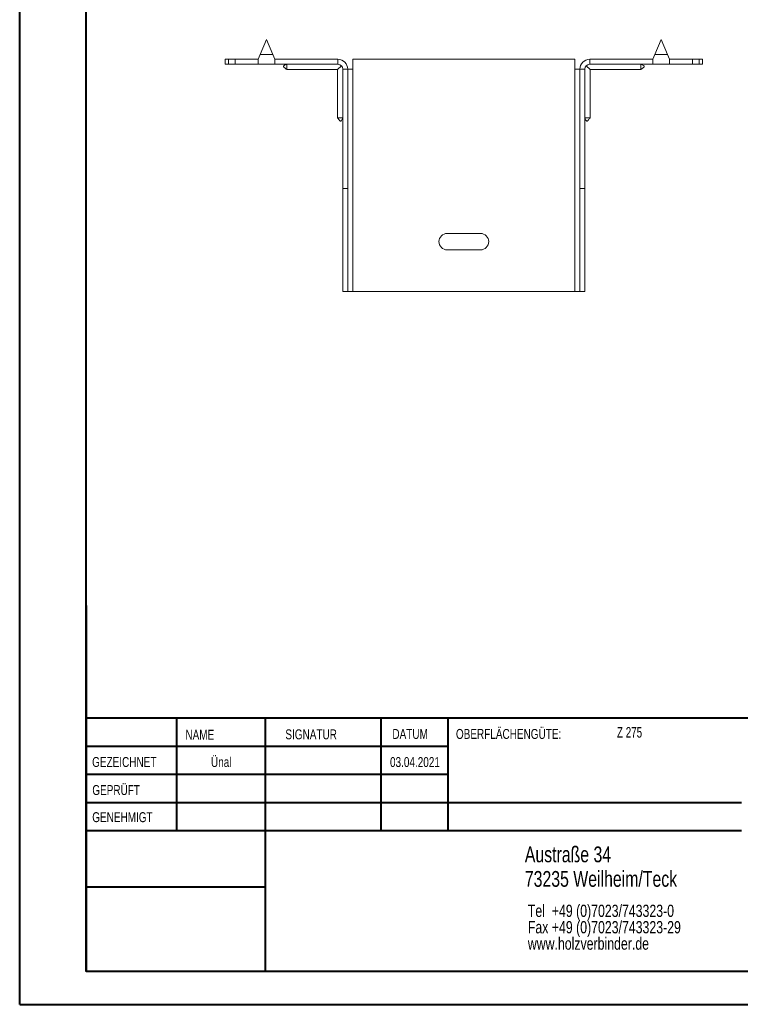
# Model space of a CAD drawing. Header units: millimetres. Extents: x 0 to 210, y 0 to 297.
# Tile 1 of 4: x 0 to 109, y 0 to 149. Entities that reach past the tile are written whole.
import ezdxf

# ---------------------------------------------------------------- set-up
doc = ezdxf.new("R2010")
doc.units = ezdxf.units.MM
doc.styles.add('SLDTEXTSTYLE0', font='TXT', dxfattribs={"width": 0.75})
doc.styles.add('SLDTEXTSTYLE2', font='TXT', dxfattribs={"width": 0.7})

# ---------------------------------------------------------------- blocks, each defined once
blk = doc.blocks.new('SW_NOTE_0')
at = {"color": 0, "linetype": 'Continuous', "lineweight": 0, "char_height": 1.8521, "attachment_point": 1, "style": 'SLDTEXTSTYLE0'}
for s, insert in [('Tel  +49 (0)7023/743323-0', (0, 2.39)), ('Fax +49 (0)7023/743323-29', (0, -0.08)), ('www.holzverbinder.de', (0, -2.55))]:
    blk.add_mtext(s, dxfattribs=dict(at, insert=insert))

msp = doc.modelspace()

# ---------------------------------------------------------------- linework, layer by layer
at = {"color": 7, "linetype": 'Continuous', "lineweight": 40}
for p, q in [((0.08, 0.21), (0.08, 297.21)), ((10.08, 5.21), (10.08, 292.21)), ((10.11, 60.37), (10.11, 5.12)), ((205.08, 43.37), (10.11, 43.37)), ((23.71, 43.37), (23.71, 26.37)), ((37.1, 43.37), (37.1, 5.12)), ((54.51, 43.37), (54.51, 26.37)), ((64.71, 26.37), (64.71, 43.37)), ((64.71, 39.1), (10.11, 39.1)), ((64.71, 34.87), (10.11, 34.87)), ((108.91, 30.62), (10.11, 30.62)), ((108.91, 26.37), (10.11, 26.37)), ((37.1, 17.87), (10.11, 17.87)), ((10.11, 13.71), (10.08, 13.71)), ((10.11, 9.46), (10.08, 9.46)), ((10.08, 5.21), (205.08, 5.21)), ((0.08, 0.21), (210.08, 0.21))]:
    msp.add_line(p, q, dxfattribs=at)
at = {"color": 7, "linetype": 'Continuous', "lineweight": 15}
for p, q in [((37.3, 145.74), (36.36, 143.49)), ((38.24, 143.49), (37.3, 145.74)), ((96.8, 145.74), (95.86, 143.49)), ((97.74, 143.49), (96.8, 145.74)), ((31.05, 142.74), (31.05, 141.99)), ((31.05, 142.74), (31.55, 142.74)), ((31.55, 142.74), (31.55, 141.99)), ((31.55, 142.74), (32.55, 142.74)), ((32.55, 141.99), (32.55, 142.74)), ((36.05, 142.74), (32.55, 142.74)), ((36.36, 143.49), (36.05, 142.74)), ((36.05, 142.74), (36.05, 141.99)), ((36.36, 143.49), (38.24, 143.49)), ((38.55, 142.74), (38.24, 143.49)), ((38.55, 141.99), (38.55, 142.74)), ((48.05, 142.74), (38.55, 142.74)), ((48.05, 141.99), (48.05, 142.74)), ((83.8, 142.74), (50.3, 142.74)), ((50.3, 141.24), (50.3, 142.74)), ((83.8, 142.74), (83.8, 141.24)), ((86.05, 141.99), (86.05, 142.74)), ((86.05, 142.74), (95.55, 142.74)), ((95.86, 143.49), (95.55, 142.74)), ((95.55, 142.74), (95.55, 141.99)), ((95.86, 143.49), (97.74, 143.49)), ((98.05, 142.74), (97.74, 143.49)), ((98.05, 142.74), (101.55, 142.74)), ((98.05, 141.99), (98.05, 142.74)), ((101.55, 141.99), (101.55, 142.74)), ((101.55, 142.74), (102.55, 142.74)), ((102.55, 141.99), (102.55, 142.74)), ((102.55, 142.74), (103.05, 142.74)), ((103.05, 141.99), (103.05, 142.74)), ((31.55, 141.99), (31.05, 141.99)), ((32.55, 141.99), (31.55, 141.99)), ((36.05, 141.99), (32.55, 141.99)), ((36.05, 141.99), (38.55, 141.99)), ((48.05, 141.99), (38.55, 141.99)), ((40.35, 141.19), (48, 141.19)), ((48, 141.19), (48.58, 141.77)), ((48, 141.19), (48, 133.93)), ((48.8, 141.24), (49.55, 141.24)), ((48.8, 123.24), (48.8, 141.24)), ((49.55, 123.24), (49.55, 141.24)), ((49.55, 141.24), (50.3, 141.24)), ((50.3, 107.74), (50.3, 141.24)), ((83.8, 141.24), (83.8, 107.74)), ((83.8, 141.24), (84.55, 141.24)), ((85.3, 141.24), (84.55, 141.24)), ((84.55, 123.24), (84.55, 141.24)), ((85.3, 123.24), (85.3, 141.24)), ((85.52, 141.77), (86.1, 141.19)), ((86.05, 141.99), (95.55, 141.99)), ((86.1, 141.19), (93.75, 141.19)), ((86.1, 133.93), (86.1, 141.19)), ((95.55, 141.99), (98.05, 141.99)), ((98.05, 141.99), (101.55, 141.99)), ((102.55, 141.99), (101.55, 141.99)), ((103.05, 141.99), (102.55, 141.99)), ((49.55, 123.24), (48.8, 123.24)), ((48.8, 107.74), (48.8, 123.24)), ((49.55, 107.74), (49.55, 123.24)), ((84.55, 123.24), (85.3, 123.24)), ((84.55, 107.74), (84.55, 123.24)), ((85.3, 107.74), (85.3, 123.24)), ((69.55, 116.49), (64.55, 116.49)), ((64.55, 113.99), (69.55, 113.99)), ((49.55, 107.74), (48.8, 107.74)), ((49.55, 107.74), (50.3, 107.74)), ((50.3, 107.74), (83.8, 107.74)), ((83.8, 107.74), (84.55, 107.74)), ((84.55, 107.74), (85.3, 107.74))]:
    msp.add_line(p, q, dxfattribs=at)
at = {"color": 7, "linetype": 'Continuous', "lineweight": 0}
for p, q in [((64.71, 39.12), (10.11, 39.12)), ((23.71, 5.21), (23.71, 5.12)), ((54.51, 5.21), (54.51, 5.12))]:
    msp.add_line(p, q, dxfattribs=at)
at = {"color": 7, "linetype": 'Continuous', "lineweight": 15}
for centre, radius, start, end in [((48.05, 141.24), 1.5, 0, 90), ((86.05, 141.24), 1.5, 90, 180), ((48.05, 141.24), 0.75, 0, 90), ((86.05, 141.24), 0.75, 90, 180), ((64.55, 115.24), 1.25, 90, 270), ((69.55, 115.24), 1.25, 270, 90)]:
    msp.add_arc(centre, radius, start, end, dxfattribs=at)
for points, knots in [([(40.35, 141.99), (40.23, 141.95), (40.06, 141.89), (39.9, 141.79), (39.86, 141.72), (39.85, 141.69), (39.85, 141.65), (39.87, 141.61), (39.93, 141.53), (40.1, 141.4), (40.25, 141.27), (40.36, 141.18)], [0, 0, 0, 0, 0.285501, 0.392615, 0.433608, 0.452355, 0.47104, 0.511905, 0.562272, 0.6953, 1, 1, 1, 1]), ([(40.35, 141.99), (40.35, 141.91), (40.35, 141.72), (40.35, 141.45), (40.35, 141.26), (40.35, 141.18), (40.35, 141.2), (40.35, 141.2)], [0, 0, 0, 0, 0.176999, 0.437532, 0.698072, 0.958616, 1, 1, 1, 1]), ([(93.74, 141.18), (93.83, 141.26), (93.96, 141.37), (94.14, 141.5), (94.22, 141.59), (94.25, 141.65), (94.25, 141.69), (94.24, 141.72), (94.21, 141.77), (94.06, 141.89), (93.9, 141.95), (93.75, 141.99)], [0, 0, 0, 0, 0.256731, 0.386951, 0.489173, 0.528771, 0.547318, 0.566205, 0.608673, 0.662214, 1, 1, 1, 1]), ([(93.75, 141.99), (93.75, 141.91), (93.75, 141.72), (93.75, 141.45), (93.75, 141.26), (93.75, 141.18), (93.75, 141.2), (93.75, 141.2)], [0, 0, 0, 0, 0.176999, 0.437532, 0.698072, 0.958616, 1, 1, 1, 1]), ([(47.99, 133.93), (48.07, 133.85), (48.18, 133.72), (48.31, 133.54), (48.39, 133.45), (48.46, 133.43), (48.5, 133.43), (48.53, 133.43), (48.57, 133.46), (48.7, 133.61), (48.75, 133.78), (48.8, 133.93)], [0, 0, 0, 0, 0.256731, 0.386951, 0.489173, 0.528771, 0.547318, 0.566205, 0.608673, 0.662214, 1, 1, 1, 1]), ([(48.01, 133.93), (48.01, 133.93), (48.02, 133.93), (48.19, 133.93), (48.41, 133.93), (48.62, 133.93), (48.74, 133.93), (48.8, 133.93)], [0, 0, 0, 0, 0.217783, 0.478083, 0.738383, 0.867316, 1, 1, 1, 1]), ([(85.3, 133.93), (85.34, 133.81), (85.4, 133.64), (85.5, 133.48), (85.57, 133.43), (85.6, 133.43), (85.64, 133.43), (85.68, 133.44), (85.76, 133.51), (85.89, 133.68), (86.02, 133.83), (86.11, 133.93)], [0, 0, 0, 0, 0.285501, 0.392615, 0.433608, 0.452355, 0.47104, 0.511905, 0.562272, 0.6953, 1, 1, 1, 1]), ([(86.09, 133.93), (86.09, 133.93), (86.07, 133.93), (85.91, 133.93), (85.69, 133.93), (85.48, 133.93), (85.36, 133.93), (85.3, 133.93)], [0, 0, 0, 0, 0.217783, 0.478083, 0.738383, 0.867316, 1, 1, 1, 1])]:
    msp.add_open_spline(points, degree=3, knots=knots, dxfattribs=at)

# ---------------------------------------------------------------- block references
at = {"color": 7, "linetype": 'Continuous', "lineweight": 0}
msp.add_blockref('SW_NOTE_0', (76.7, 12.85), dxfattribs=at)

# ---------------------------------------------------------------- texts
for s, insert, char_height, attachment_point, style in [('NAME', (25.07, 41.62), 1.5, 1, 'SLDTEXTSTYLE0'), ('SIGNATUR', (40.14, 41.68), 1.5, 1, 'SLDTEXTSTYLE0'), ('DATUM', (56.28, 41.74), 1.5, 1, 'SLDTEXTSTYLE0'), ('OBERFLÄCHENGÜTE:', (65.86, 41.74), 1.5, 1, 'SLDTEXTSTYLE0'), ('Z 275', (90.14, 42.03), 1.587, 1, 'SLDTEXTSTYLE2'), ('GEZEICHNET', (11, 37.51), 1.5, 1, 'SLDTEXTSTYLE0'), ('Ünal', (30.47, 37.5), 1.499, 2, 'SLDTEXTSTYLE0'), ('03.04.2021', (59.68, 37.5), 1.499, 2, 'SLDTEXTSTYLE0'), ('GEPRÜFT', (11.03, 33.28), 1.5, 1, 'SLDTEXTSTYLE0'), ('GENEHMIGT', (11.02, 29.19), 1.5, 1, 'SLDTEXTSTYLE0'), ('Austraße 34', (76.25, 24.02), 2.3813, 1, 'SLDTEXTSTYLE0'), ('73235 Weilheim/Teck', (76.25, 20.32), 2.3813, 1, 'SLDTEXTSTYLE0')]:
    msp.add_mtext(s, dxfattribs=dict(at, insert=insert, char_height=char_height, attachment_point=attachment_point, style=style))

doc.saveas('drawing.dxf')
